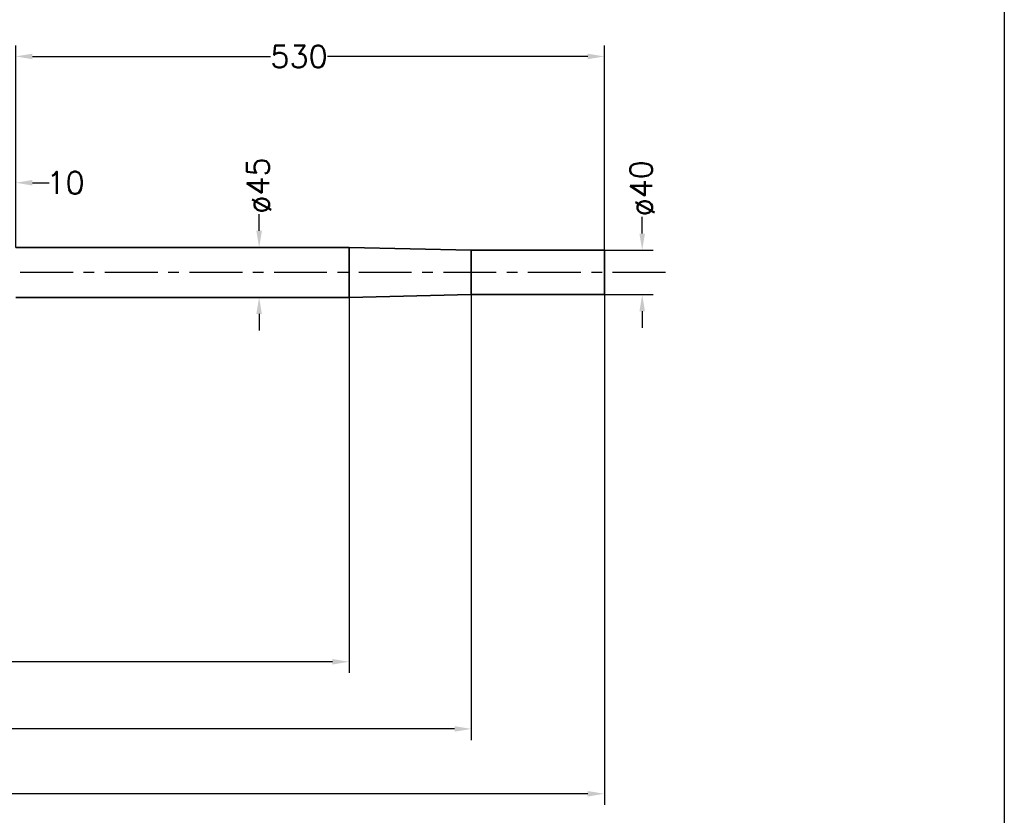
# Model space of a CAD drawing. Extents: x -1810 to 940, y -788 to 1212.
# Tile 4 of 5: x 4 to 890, y -420 to 297. Entities that reach past the tile are written whole.
import ezdxf

# ---------------------------------------------------------------- set-up
doc = ezdxf.new("R2010")
doc.units = 0
doc.header["$LTSCALE"] = 1.5
doc.header["$PDMODE"] = 34
doc.header["$PDSIZE"] = 2
doc.linetypes.add('CENTER', pattern=[50.8, 31.75, -6.35, 6.35, -6.35])
doc.layers.get('DEFPOINTS').update_dxf_attribs({"linetype": 'CONTINUOUS'})
doc.layers.add('CENTER', color=9, linetype='CENTER')
doc.layers.add('RAMME', color=7, linetype='CONTINUOUS')
doc.layers.add('DIMS', color=7, linetype='CONTINUOUS', lineweight=15)
doc.layers.add('STOCK', color=5, linetype='CONTINUOUS', lineweight=35)
doc.styles.add('ROMANS', font='romans')
doc.dimstyles.new('Text 20', dxfattribs={"dimtxt": 20, "dimasz": 15, "dimexe": 10, "dimexo": 0, "dimgap": 0, "dimtad": 0, "dimdsep": 46, "dimtxsty": 'ROMANS', "dimcen": 10, "dimazin": 2, "dimtfac": 0.65, "dimtofl": 0, "dimtmove": 0, "dimatfit": 0, "dimfxl": 1, "dimtolj": 1, "dimarcsym": 0})

# ---------------------------------------------------------------- blocks, each defined once
blk = doc.blocks.new('*D3')
at = {"layer": 'DEFPOINTS', "color": 0, "transparency": 16777216}
for p in [(-700, 54.96), (530, 48.96), (-700, -400.77)]:
    blk.add_point(p, dxfattribs=at)
at = {"layer": 'DIMS', "color": 0, "lineweight": -2, "transparency": 16777216}
for p, q in [((-700, 54.96), (-700, -410.77)), ((530, 48.96), (530, -410.77)), ((-685, -400.77), (-202.31, -400.77)), ((515, -400.77), (-134.69, -400.77))]:
    blk.add_line(p, q, dxfattribs=at)
at = {"layer": 'DIMS', "color": 0, "transparency": 16777216}
for points in [[(-685, -398.27), (-685, -403.27), (-700, -400.77)], [(515, -398.27), (515, -403.27), (530, -400.77)]]:
    blk.add_solid(points, dxfattribs=at)
at = {"layer": 'DIMS', "color": 0, "transparency": 16777216, "insert": (-168.5, -400.77), "char_height": 20, "attachment_point": 5, "style": 'ROMANS'}
blk.add_mtext('\\A1;1230', dxfattribs=at)
blk = doc.blocks.new('*D189')
at = {"layer": 'DEFPOINTS', "color": 0, "transparency": 16777216}
for p in [(-700, 54.96), (300, 46.46), (300, -281.84)]:
    blk.add_point(p, dxfattribs=at)
at = {"layer": 'DIMS', "color": 0, "lineweight": -2, "transparency": 16777216}
for p, q in [((-700, 54.96), (-700, -291.84)), ((300, 46.46), (300, -291.84)), ((-685, -281.84), (-201.49, -281.84)), ((285, -281.84), (-133.87, -281.84))]:
    blk.add_line(p, q, dxfattribs=at)
at = {"layer": 'DIMS', "color": 0, "transparency": 16777216}
for points in [[(-685, -279.34), (-685, -284.34), (-700, -281.84)], [(285, -279.34), (285, -284.34), (300, -281.84)]]:
    blk.add_solid(points, dxfattribs=at)
at = {"layer": 'DIMS', "color": 0, "transparency": 16777216, "insert": (-167.68, -281.84), "char_height": 20, "attachment_point": 5, "style": 'ROMANS'}
blk.add_mtext('\\A1;1000', dxfattribs=at)
blk = doc.blocks.new('*D190')
at = {"layer": 'DEFPOINTS', "color": 0, "transparency": 16777216}
for p in [(-700, 54.96), (410, 48.96), (410, -342.35)]:
    blk.add_point(p, dxfattribs=at)
at = {"layer": 'DIMS', "color": 0, "lineweight": -2, "transparency": 16777216}
for p, q in [((-700, 54.96), (-700, -352.35)), ((410, 48.96), (410, -352.35)), ((-685, -342.35), (-182.7, -342.35)), ((395, -342.35), (-115.08, -342.35))]:
    blk.add_line(p, q, dxfattribs=at)
at = {"layer": 'DIMS', "color": 0, "transparency": 16777216}
for points in [[(-685, -339.85), (-685, -344.85), (-700, -342.35)], [(395, -339.85), (395, -344.85), (410, -342.35)]]:
    blk.add_solid(points, dxfattribs=at)
at = {"layer": 'DIMS', "color": 0, "transparency": 16777216, "insert": (-148.89, -342.35), "char_height": 20, "attachment_point": 5, "style": 'ROMANS'}
blk.add_mtext('\\A1;1110', dxfattribs=at)
blk = doc.blocks.new('*D191')
at = {"layer": 'DEFPOINTS', "color": 0, "transparency": 16777216}
for p in [(530, 88.96), (563.99, 88.96), (530, 48.96)]:
    blk.add_point(p, dxfattribs=at)
at = {"layer": 'DIMS', "color": 0, "lineweight": -2, "transparency": 16777216}
for p, q in [((563.99, 103.96), (563.99, 118.96)), ((530, 88.96), (573.99, 88.96)), ((530, 48.96), (573.99, 48.96)), ((563.99, 33.96), (563.99, 18.96))]:
    blk.add_line(p, q, dxfattribs=at)
at = {"layer": 'DIMS', "color": 0, "transparency": 16777216}
for points in [[(561.49, 103.96), (566.49, 103.96), (563.99, 88.96)], [(561.49, 33.96), (566.49, 33.96), (563.99, 48.96)]]:
    blk.add_solid(points, dxfattribs=at)
at = {"layer": 'DIMS', "color": 0, "transparency": 16777216, "insert": (563.99, 144.67), "char_height": 20, "attachment_point": 5, "rotation": 90, "style": 'ROMANS'}
blk.add_mtext('\\A1;ø40', dxfattribs=at)
blk = doc.blocks.new('*D192')
at = {"layer": 'DEFPOINTS', "color": 0, "transparency": 16777216}
for p in [(219.08, 91.46), (300, 91.46), (300, 46.46)]:
    blk.add_point(p, dxfattribs=at)
at = {"layer": 'DIMS', "color": 0, "lineweight": -2, "transparency": 16777216}
for p, q in [((219.08, 106.46), (219.08, 121.46)), ((300, 91.46), (209.08, 91.46)), ((300, 46.46), (209.08, 46.46)), ((219.08, 31.46), (219.08, 16.46))]:
    blk.add_line(p, q, dxfattribs=at)
at = {"layer": 'DIMS', "color": 0, "transparency": 16777216}
for points in [[(216.58, 106.46), (221.58, 106.46), (219.08, 91.46)], [(216.58, 31.46), (221.58, 31.46), (219.08, 46.46)]]:
    blk.add_solid(points, dxfattribs=at)
at = {"layer": 'DIMS', "color": 0, "transparency": 16777216, "insert": (219.08, 147.17), "char_height": 20, "attachment_point": 5, "rotation": 90, "style": 'ROMANS'}
blk.add_mtext('\\A1;ø45', dxfattribs=at)
blk = doc.blocks.new('*D193')
at = {"layer": 'DEFPOINTS', "color": 0, "transparency": 16777216}
for p in [(530, 263.48), (0, 91.46), (530, 88.96)]:
    blk.add_point(p, dxfattribs=at)
at = {"layer": 'DIMS', "color": 0, "lineweight": -2, "transparency": 16777216}
for p, q in [((0, 91.46), (0, 273.48)), ((530, 88.96), (530, 273.48)), ((15, 263.48), (229.28, 263.48)), ((515, 263.48), (280.71, 263.48))]:
    blk.add_line(p, q, dxfattribs=at)
at = {"layer": 'DIMS', "color": 0, "transparency": 16777216}
for points in [[(15, 265.98), (15, 260.98), (0, 263.48)], [(515, 265.98), (515, 260.98), (530, 263.48)]]:
    blk.add_solid(points, dxfattribs=at)
at = {"layer": 'DIMS', "color": 0, "transparency": 16777216, "insert": (255, 263.48), "char_height": 20, "attachment_point": 5, "style": 'ROMANS'}
blk.add_mtext('\\A1;530', dxfattribs=at)
blk = doc.blocks.new('*D197')
at = {"layer": 'DEFPOINTS', "color": 0, "transparency": 16777216}
for p in [(-10, 149.71), (-10, 89.96), (0, 91.46)]:
    blk.add_point(p, dxfattribs=at)
at = {"layer": 'DIMS', "color": 0, "lineweight": -2, "transparency": 16777216}
for p, q in [((-10, 89.96), (-10, 159.71)), ((0, 91.46), (0, 159.71)), ((-25, 149.71), (-40, 149.71)), ((15, 149.71), (30, 149.71))]:
    blk.add_line(p, q, dxfattribs=at)
at = {"layer": 'DIMS', "color": 0, "transparency": 16777216}
for points in [[(-25, 152.21), (-25, 147.21), (-10, 149.71)], [(15, 152.21), (15, 147.21), (0, 149.71)]]:
    blk.add_solid(points, dxfattribs=at)
at = {"layer": 'DIMS', "color": 0, "transparency": 16777216, "insert": (44.76, 149.71), "char_height": 20, "attachment_point": 5, "style": 'ROMANS'}
blk.add_mtext('\\A1;10', dxfattribs=at)

msp = doc.modelspace()

# ---------------------------------------------------------------- linework, layer by layer
at = {"layer": 'CENTER'}
msp.add_line((584.967, 68.959), (-900, 68.959), dxfattribs=at)
at = {"layer": 'RAMME'}
msp.add_line((890, 1162), (890, -738), dxfattribs=at)
at = {"layer": 'STOCK'}
for p, q in [((300, 91.459), (0, 91.459)), ((410, 88.959), (300, 91.459)), ((300, 46.459), (300, 91.459)), ((530, 88.959), (410, 88.959)), ((410, 48.959), (410, 88.959)), ((530, 68.959), (530, 88.959)), ((530, 68.959), (530, 48.959)), ((300, 46.459), (0, 46.459)), ((410, 48.959), (300, 46.459)), ((530, 48.959), (410, 48.959))]:
    msp.add_line(p, q, dxfattribs=at)

# ---------------------------------------------------------------- dimensions: what is measured, and where the dimension line sits
at = {"layer": 'DIMS'}
for base, p1, p2, picture, middle in [((530, 263.477), (0, 91.459), (530, 88.959), '*D193', (254.996, 263.477)), ((-10, 149.709), (0, 91.459), (-10, 89.959), '*D197', (44.762, 149.709)), ((-700, -400.771), (530, 48.959), (-700, 54.959), '*D3', (-168.5, -400.771)), ((300, -281.838), (-700, 54.959), (300, 46.459), '*D189', (-167.676, -281.838)), ((410, -342.348), (-700, 54.959), (410, 48.959), '*D190', (-148.886, -342.348))]:
    dim = msp.add_linear_dim(base=base, p1=p1, p2=p2, dimstyle='Text 20', dxfattribs=at)
    dim.commit()
    dim.dimension.update_dxf_attribs({"geometry": picture, "text_midpoint": middle, "dimtype": 160})
for base, p1, p2, picture, middle in [((219.082, 91.459), (300, 46.459), (300, 91.459), '*D192', (219.082, 147.174)), ((563.988, 88.959), (530, 48.959), (530, 88.959), '*D191', (563.988, 144.674))]:
    dim = msp.add_linear_dim(base=base, p1=p1, p2=p2, angle=90, text='ø<>', dimstyle='Text 20', dxfattribs=at)
    dim.commit()
    dim.dimension.update_dxf_attribs({"geometry": picture, "text_midpoint": middle, "dimtype": 160})

doc.saveas('drawing.dxf')
